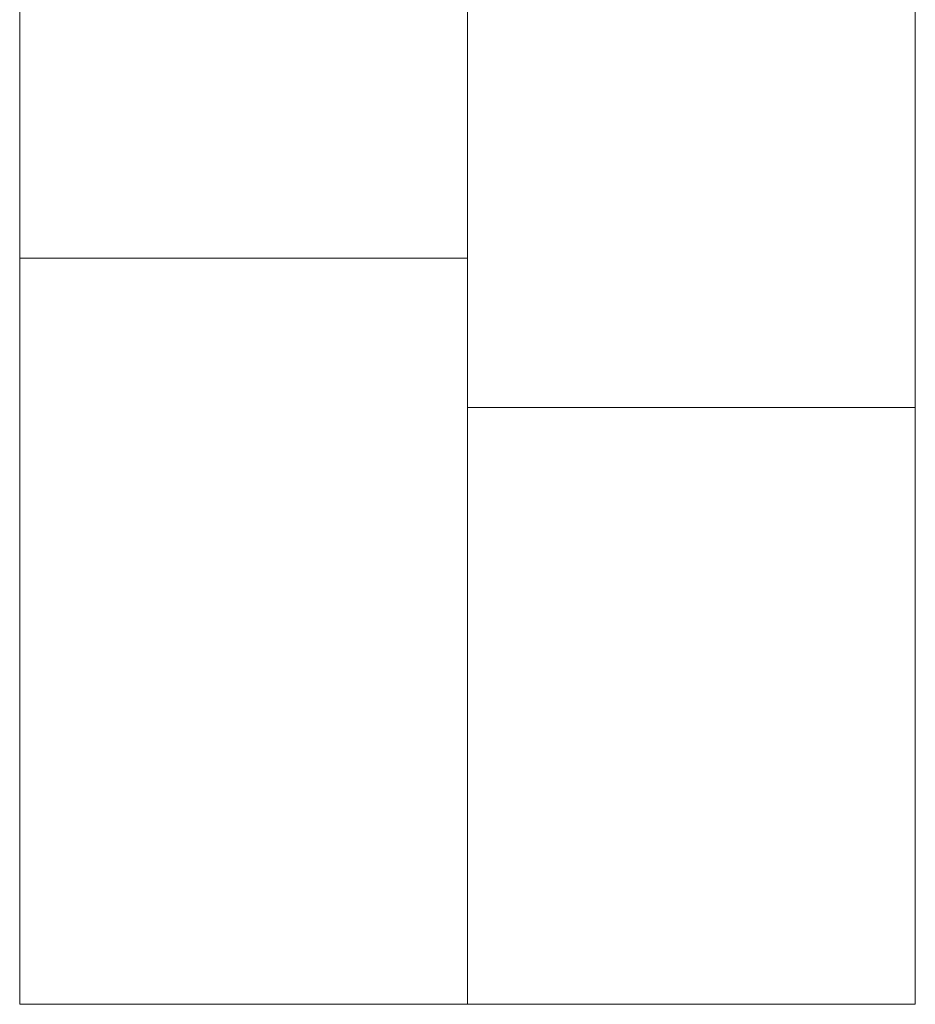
# Model space of a CAD drawing. Header units: millimetres. Extents: x -281 to 121694, y -16481 to 65128.
# Tile 26 of 256: x 19910 to 21710, y 11050 to 13029. Entities that reach past the tile are written whole.
import ezdxf

# ---------------------------------------------------------------- set-up
doc = ezdxf.new("R2010")
doc.units = ezdxf.units.MM
doc.layers.add('A--L$01A__Algemeen', color=7, linetype='Continuous', lineweight=5)
doc.layers.add('A--L82__LosseGebruikersInvent', color=1, linetype='Continuous', lineweight=5)

# ---------------------------------------------------------------- blocks, each defined once
blk = doc.blocks.new('NLRS_82_FU_UN_lab en spoel tafels_gen_kad - labtafel zonder onderkast dxbxh 900x1500x950-49293612-L_80_ 14')
at = {"layer": 'A--L$01A__Algemeen'}
for p, q in [((750, 637.3), (-750, 637.3)), ((-750, 637.3), (-750, -262.7)), ((750, -262.7), (750, 637.3)), ((-750, -262.7), (750, -262.7))]:
    blk.add_line(p, q, dxfattribs=at)
blk = doc.blocks.new('NLRS_82_FU_UN_lab en spoel tafels_gen_kad - labtafel zonder onderkast dxbxh 900x1200x950-V231-L_80_ 14')
at = {"layer": 'A--L$01A__Algemeen'}
for p, q in [((600, 262.7), (-600, 262.7)), ((-600, 262.7), (-600, -637.3)), ((600, -637.3), (600, 262.7)), ((-600, -637.3), (600, -637.3))]:
    blk.add_line(p, q, dxfattribs=at)
blk = doc.blocks.new('NLRS_82_FU_UN_lab en spoel tafels_gen_kad - labtafel zonder onderkast dxbxh 900x1200x950-V294-L_80_ 14')
at = {"layer": 'A--L$01A__Algemeen'}
for p, q in [((600, 637.3), (-600, 637.3)), ((-600, 637.3), (-600, -262.7)), ((-600, -262.7), (600, -262.7))]:
    blk.add_line(p, q, dxfattribs=at)

msp = doc.modelspace()

# ---------------------------------------------------------------- block references
at = {"layer": 'A--L82__LosseGebruikersInvent'}
for name, p, rotation in [('NLRS_82_FU_UN_lab en spoel tafels_gen_kad - labtafel zonder onderkast dxbxh 900x1200x950-V294-L_80_ 14', (20547.3, 13150), 89.99999999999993), ('NLRS_82_FU_UN_lab en spoel tafels_gen_kad - labtafel zonder onderkast dxbxh 900x1200x950-V231-L_80_ 14', (21072.7, 12850), 90.00000000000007), ('NLRS_82_FU_UN_lab en spoel tafels_gen_kad - labtafel zonder onderkast dxbxh 900x1500x950-49293612-L_80_ 14', (20547.3, 11800), 89.99999999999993), ('NLRS_82_FU_UN_lab en spoel tafels_gen_kad - labtafel zonder onderkast dxbxh 900x1200x950-V231-L_80_ 14', (21072.7, 11650), 90.00000000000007)]:
    msp.add_blockref(name, p, dxfattribs=dict(at, rotation=rotation))

doc.saveas('drawing.dxf')
